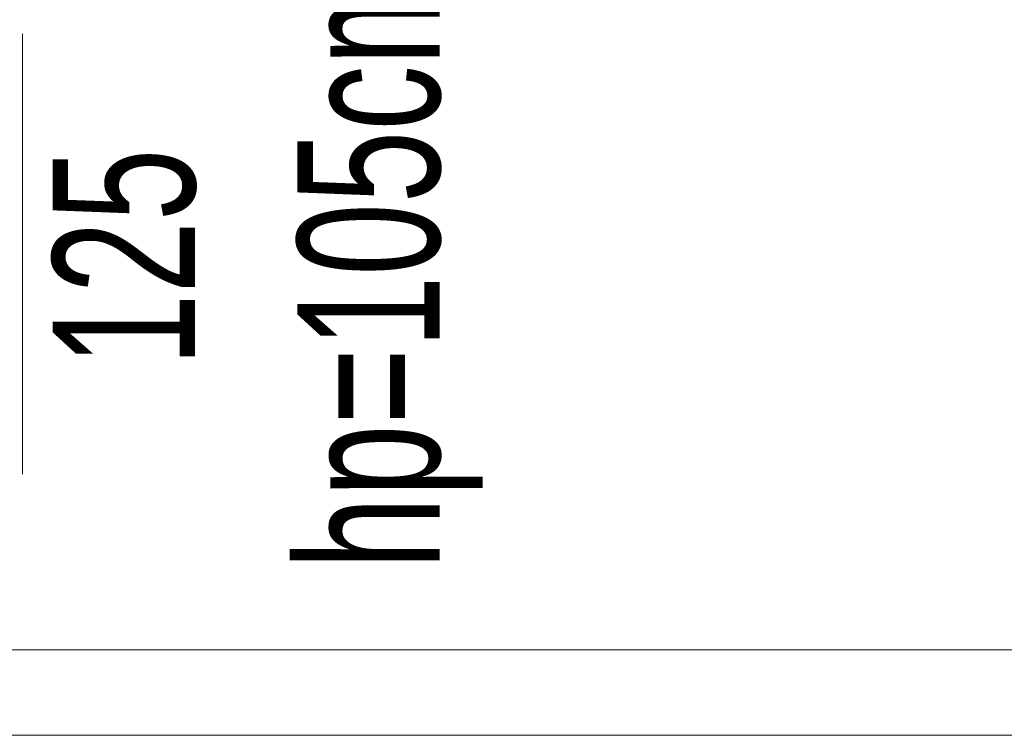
# Model space of a CAD drawing. Header units: millimetres. Extents: x -37728 to 44100, y 631619 to 691915.
# Tile 43 of 256: x -26343 to -25651, y 654520 to 655023. Entities that reach past the tile are written whole.
import ezdxf

# ---------------------------------------------------------------- set-up
doc = ezdxf.new("R2010")
doc.units = ezdxf.units.MM
doc.layers.add('_XREF', color=7, linetype='Continuous')
doc.layers.add('A-GLAZ-IDEN', color=252, linetype='Continuous', lineweight=5)
doc.layers.add('A-WALL', color=252, linetype='Continuous', lineweight=35)
doc.styles.add('Arial Narrow_1', font='ARIALN.TTF', dxfattribs={"width": 0.8, "height": 10})

# ---------------------------------------------------------------- blocks, each defined once
blk = doc.blocks.new('OOk oznaczenia okien __NL orneta - Oznaczenie okien standard flip-8779538-__-00_00 Przyziemie PB')
at = {"layer": 'A-GLAZ-IDEN', "color": 252}
blk.add_line((0, 0.3095), (0, -0.3095), dxfattribs=at)
blk = doc.blocks.new('A$C4e31ac75')
at = {"layer": 'A-WALL', "lineweight": 5}
for p, q in [((-444.6, -70.1), (69.55, -70.1)), ((75.55, -76.1), (-450.6, -76.1))]:
    blk.add_line(p, q, dxfattribs=at)
at = {"layer": 'A-GLAZ-IDEN', "xscale": 49.99999999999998, "yscale": 49.99999999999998, "zscale": 49.99999999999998}
blk.add_blockref('OOk oznaczenia okien __NL orneta - Oznaczenie okien standard flip-8779538-__-00_00 Przyziemie PB', (-219.75, -42.284), dxfattribs=at)
at = {"layer": 'A-GLAZ-IDEN', "char_height": 10, "attachment_point": 1, "rotation": 90, "style": 'Arial Narrow_1'}
for s, insert, width in [('hp=105cm', (-200.427, -64.444), 53.8734), ('125', (-217.625, -50.157), 19.2405)]:
    blk.add_mtext(s, dxfattribs=dict(at, insert=insert, width=width))

msp = doc.modelspace()

# ---------------------------------------------------------------- block references
at = {"layer": '_XREF', "xscale": 10, "yscale": 10, "zscale": 10}
msp.add_blockref('A$C4e31ac75', (-24143.63, 655281.12), dxfattribs=at)

doc.saveas('drawing.dxf')
